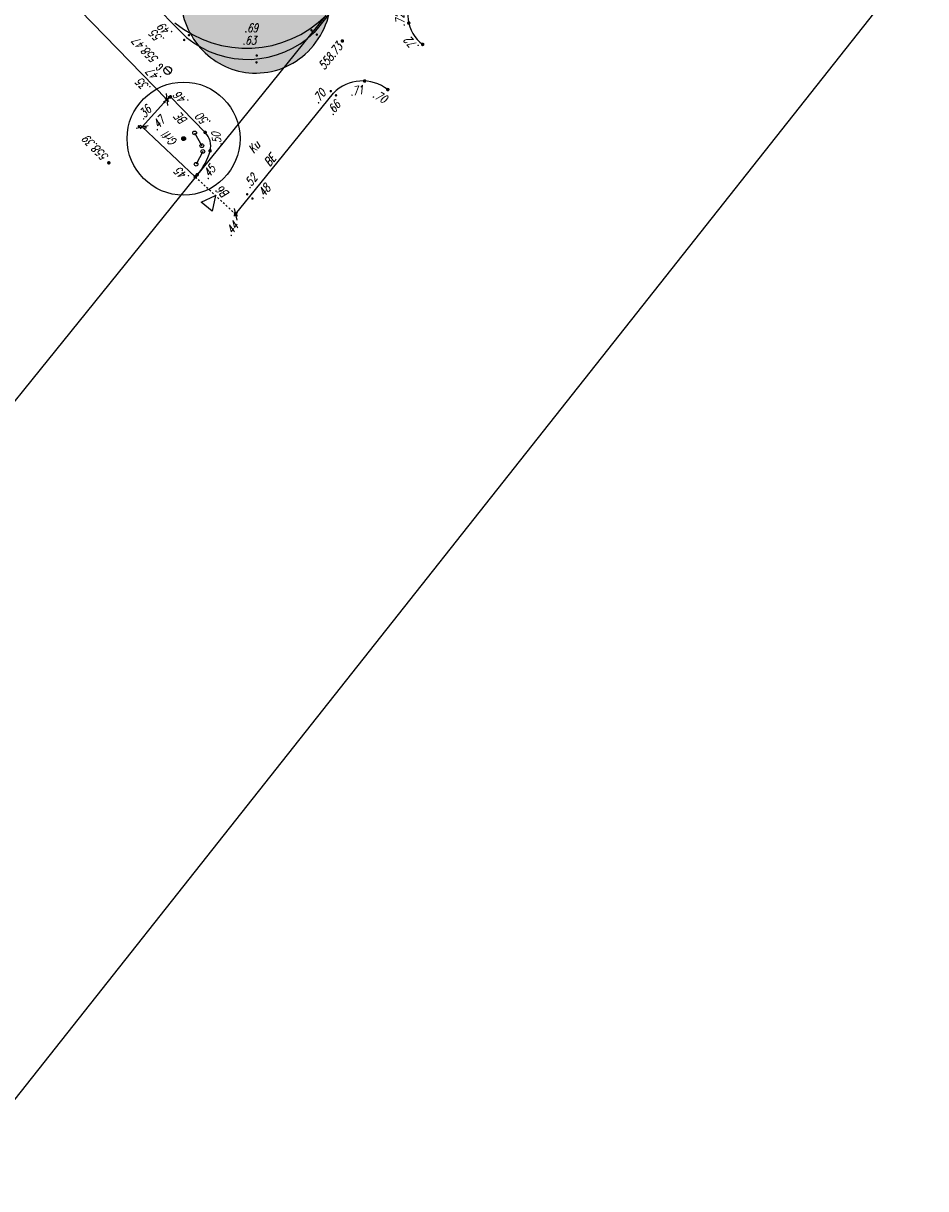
# Model space of a CAD drawing. Header units: metres. Extents: x 2 to 485, y 6 to 594.
# Tile 2 of 176: x 132 to 180, y 6 to 68. Entities that reach past the tile are written whole.
import ezdxf
from ezdxf.enums import TextEntityAlignment as Align

# ---------------------------------------------------------------- set-up
doc = ezdxf.new("R2010")
doc.units = ezdxf.units.M
doc.header["$LTSCALE"] = 0.0125
doc.header["$PDMODE"] = 35
doc.header["$PDSIZE"] = 0.1
doc.linetypes.add('260241_A_bea$0$GESTRICHELT', pattern=[0.4, 0.2, -0.2])
for name, color, linetype in [('260241_A_bea$0$B07_FLSTGR', 9, 'Continuous'), ('260241_A_bea$0$B21_BORDSTEIN', 5, 'Continuous'), ('260241_A_bea$0$B22_BORDSTEIN_GESTR', 5, 'Continuous'), ('260241_A_bea$0$B23_EINFASS', 5, 'Continuous'), ('260241_A_bea$0$B28_VEINFASS_TXT', 5, 'Continuous'), ('260241_A_bea$0$B30_BEWSYM', 3, 'Continuous'), ('260241_A_bea$0$B34_ZUBEHOER_1', 6, 'Continuous'), ('260241_A_bea$0$B53_HAUPTHOEHEN', 4, 'Continuous'), ('260241_A_bea$0$B54_HOEHEN', 253, 'Continuous')]:
    doc.layers.add(name, color=color, linetype=linetype)
doc.layers.add('260241_A_bea$0$B62_PLOTBOX', color=9, linetype='Continuous', plot=False)
doc.layers.add('260241_A_bea$0$f_fill_baum', color=86, linetype='Continuous', lineweight=18)
doc.styles.add('260241_A_bea$0$ROMANS', font='ROMANS')
doc.styles.add('260241_A_bea$0$SIMPLEX8', font='SIMPLEX8')

# ---------------------------------------------------------------- blocks, each defined once
blk = doc.blocks.new('260241_A_bea$0$HOEHENPKT_ZENTR')
at = {"const_width": 0.75}
blk.add_lwpolyline([(-0.375, 0, 1), (0.375, 0, 1)], format="xyb", close=True, dxfattribs=at)
blk = doc.blocks.new('260241_A_bea$0$PAPIERK_RUND')
blk.add_circle((0, 0), 0.5)
blk = doc.blocks.new('260241_A_bea$0$HOEHENPKT_DOPP')
at = {"const_width": 0.15}
for points in [[(-0.07, 0.4, 1), (0.07, 0.4, 1)], [(-0.07, -0.4, 1), (0.07, -0.4, 1)]]:
    blk.add_lwpolyline(points, format="xyb", close=True, dxfattribs=at)
blk = doc.blocks.new('260241_A_bea$0$BAUMSTAMM')
at = {"const_width": 0.5}
blk.add_lwpolyline([(-0.25, 0, 1), (0.25, 0, 1)], format="xyb", close=True, dxfattribs=at)
blk.add_circle((0, 0), 0.5)

msp = doc.modelspace()

# ---------------------------------------------------------------- hatches: boundary and pattern name
at = {"linetype": 'Continuous'}
h = msp.add_hatch(color=252, dxfattribs=at)
edge = h.paths.add_edge_path()
edge.add_ellipse((140.986, 62.525), major_axis=(-0.0707, 0.0707), ratio=1, start_angle=225, end_angle=585)
h = msp.add_hatch(color=252, dxfattribs=at)
edge = h.paths.add_edge_path()
edge.add_ellipse((141.369, 61.844), major_axis=(-0.0707, 0.0707), ratio=1, start_angle=225, end_angle=585)
h = msp.add_hatch(color=252, dxfattribs=at)
edge = h.paths.add_edge_path()
edge.add_ellipse((141.419, 61.542), major_axis=(-0.0707, 0.0707), ratio=1, start_angle=225, end_angle=585)
h = msp.add_hatch(color=252, dxfattribs=at)
edge = h.paths.add_edge_path()
edge.add_ellipse((141.063, 60.86), major_axis=(-0.0707, 0.0707), ratio=1, start_angle=225, end_angle=585)
at = {"layer": '260241_A_bea$0$f_fill_baum'}
h = msp.add_hatch(color=256, dxfattribs=at)
h.dxf.hatch_style = 1
edge = h.paths.add_edge_path()
edge.add_arc((144.239, 69.611), 3.913, 267.35762, 315.09339)
edge.add_arc((143.996, 69.853), 4.257, 315.09339, 360.74993)
edge.add_arc((144, 69.853), 4.253, 0.74993, 42.31432)
edge.add_arc((144.243, 70.074), 3.924, 42.31432, 85.6673)
edge.add_arc((144.244, 70.088), 3.911, 85.6673, 134.99902)
edge.add_arc((144.49, 69.842), 4.259, 134.99902, 182.14617)
edge.add_arc((144.476, 69.842), 4.245, 182.14617, 223.85259)
edge.add_arc((144.239, 69.614), 3.917, 223.85259, 267.35762)

# ---------------------------------------------------------------- linework, layer by layer
at = {"color": 252}
for p, q in [((139.699, 65.689), (139.412, 65.985)), ((139.474, 64.611), (139.539, 63.974)), ((137.886, 62.777), (138.513, 62.909)), ((141.331, 58.84), (142.088, 59.2)), ((141.922, 58.378), (141.331, 58.84)), ((142.088, 59.2), (141.922, 58.378)), ((143.086, 58.52), (143.233, 57.897))]:
    msp.add_line(p, q, dxfattribs=at)
for centre, major_axis, start_param, end_param in [((139.556, 65.837), (-0.146, 0.146), -0.014825, 6.26836), ((140.986, 62.525), (-0.0707, 0.0707), 3.926991, 10.210176), ((141.369, 61.844), (-0.0707, 0.0707), 3.926991, 10.210176), ((141.419, 61.542), (-0.0707, 0.0707), 3.926991, 10.210176), ((141.063, 60.86), (-0.0707, 0.0707), 3.926991, 10.210176)]:
    msp.add_ellipse(centre, major_axis=major_axis, ratio=1, start_param=start_param, end_param=end_param, dxfattribs=at)
for p in [(139.507, 64.292), (138.2, 62.843), (143.16, 58.208)]:
    msp.add_point(p, dxfattribs=at)
at = {"layer": '260241_A_bea$0$B07_FLSTGR', "color": 30, "linetype": 'Continuous'}
for p, q in [((132.792, 49.97), (147.972, 68.76)), ((130.002, 46.51), (132.792, 49.97))]:
    msp.add_line(p, q, dxfattribs=at)
msp.add_arc((143.74, 73.014), 6, 230.71692, 314.84417, dxfattribs=at)
at = {"layer": '260241_A_bea$0$B21_BORDSTEIN', "color": 252, "linetype": 'Continuous'}
for p, q in [((132.663, 71.342), (139.507, 64.292)), ((138.2, 62.843), (139.507, 64.292)), ((138.2, 62.843), (141.017, 60.191))]:
    msp.add_line(p, q, dxfattribs=at)
at = {"layer": '260241_A_bea$0$B22_BORDSTEIN_GESTR', "color": 230, "linetype": '260241_A_bea$0$GESTRICHELT'}
msp.add_line((143.16, 58.208), (141.017, 60.191), dxfattribs=at)
at = {"layer": '260241_A_bea$0$B23_EINFASS', "color": 252, "linetype": 'Continuous'}
for p, q in [((154.886, 77.196), (147.333, 67.853)), ((140.556, 67.583), (134.817, 73.407)), ((139.507, 64.292), (139.699, 64.437)), ((141.547, 62.549), (139.699, 64.437)), ((143.914, 59.153), (148.353, 64.629)), ((143.16, 58.208), (143.914, 59.153))]:
    msp.add_line(p, q, dxfattribs=at)
for centre, radius, start, end in [((154.284, 68.805), 1.981, 142.62344, 233.18192), ((143.792, 71.524), 5.1, 230.60104, 313.96195), ((149.907, 63.1), 2.181, 52.20693, 135.4712), ((140.816, 61.834), 1.023, 345.22765, 44.38658), ((138.826, 62.359), 3.081, 318.09565, 345.22765), ((137.696, 63.373), 4.599, 316.22651, 318.09565)]:
    msp.add_arc(centre, radius, start, end, dxfattribs=at)
at = {"layer": '260241_A_bea$0$B30_BEWSYM'}
msp.add_lwpolyline([(144.059, 65.702, 0.211352), (147.011, 66.848, 0.201892), (148.253, 69.909, 0.183374), (147.145, 72.716, 0.191452), (144.539, 73.988, 0.218637), (141.479, 72.853, 0.20867), (140.234, 69.683, 0.184014), (141.415, 66.901, 0.19214)], format="xyb", close=True, dxfattribs=at)
at = {"layer": '260241_A_bea$0$B34_ZUBEHOER_1', "color": 252, "linetype": 'Continuous'}
for p, q in [((140.986, 62.525), (141.369, 61.844)), ((141.419, 61.542), (141.063, 60.86))]:
    msp.add_line(p, q, dxfattribs=at)
at = {"layer": '260241_A_bea$0$B62_PLOTBOX', "linetype": 'Continuous'}
msp.add_line((127.683, 6.498), (326.293, 257.404), dxfattribs=at)

# ---------------------------------------------------------------- block references
at = {"layer": '260241_A_bea$0$B30_BEWSYM'}
for name, xscale, yscale in [('260241_A_bea$0$PAPIERK_RUND', 6, 6), ('260241_A_bea$0$BAUMSTAMM', 0.20000000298, 0.20000000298)]:
    msp.add_blockref(name, (140.4, 62.219), dxfattribs=dict(at, xscale=xscale, yscale=yscale))
at = {"layer": '260241_A_bea$0$B54_HOEHEN', "color": 252}
for name, p, xscale, yscale, rotation in [('260241_A_bea$0$HOEHENPKT_DOPP', (147.333, 67.853), 0.449999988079, 0.449999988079, 230.9708007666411), ('260241_A_bea$0$HOEHENPKT_ZENTR', (152.356, 68.355), 0.1249999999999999, 0.1249999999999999, 358.199999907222), ('260241_A_bea$0$HOEHENPKT_DOPP', (140.556, 67.583), 0.449999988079, 0.449999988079, 314.578825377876), ('260241_A_bea$0$HOEHENPKT_ZENTR', (153.098, 67.219), 0.1249999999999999, 0.1249999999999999, 358.199999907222), ('260241_A_bea$0$HOEHENPKT_DOPP', (144.276, 66.447), 0.4499999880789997, 0.4499999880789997, 358.199999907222), ('260241_A_bea$0$HOEHENPKT_ZENTR', (150.011, 65.278), 0.1249999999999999, 0.1249999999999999, 358.199999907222), ('260241_A_bea$0$HOEHENPKT_DOPP', (139.507, 64.292), 0.4499999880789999, 0.4499999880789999, 315.189287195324), ('260241_A_bea$0$HOEHENPKT_ZENTR', (139.699, 64.437), 0.125, 0.125, 315.189287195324), ('260241_A_bea$0$HOEHENPKT_DOPP', (148.353, 64.629), 0.449999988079, 0.449999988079, 230.9708007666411), ('260241_A_bea$0$HOEHENPKT_ZENTR', (151.244, 64.823), 0.1249999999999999, 0.1249999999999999, 358.199999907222), ('260241_A_bea$0$HOEHENPKT_DOPP', (138.2, 62.843), 0.4499999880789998, 0.4499999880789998, 259.922995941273), ('260241_A_bea$0$HOEHENPKT_ZENTR', (141.547, 62.549), 0.1249999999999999, 0.1249999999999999, 358.199999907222), ('260241_A_bea$0$HOEHENPKT_ZENTR', (141.805, 61.573), 0.1249999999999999, 0.1249999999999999, 358.199999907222), ('260241_A_bea$0$HOEHENPKT_ZENTR', (141.017, 60.191), 0.1249999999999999, 0.1249999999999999, 358.199999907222), ('260241_A_bea$0$HOEHENPKT_ZENTR', (141.119, 60.301), 0.1249999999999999, 0.1249999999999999, 358.199999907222), ('260241_A_bea$0$HOEHENPKT_DOPP', (143.914, 59.153), 0.449999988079, 0.449999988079, 230.9708007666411), ('260241_A_bea$0$HOEHENPKT_ZENTR', (143.16, 58.208), 0.1249999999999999, 0.1249999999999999, 358.199999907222)]:
    msp.add_blockref(name, p, dxfattribs=dict(at, xscale=xscale, yscale=yscale, rotation=rotation))
at = {"layer": '260241_A_bea$0$B54_HOEHEN', "color": 252, "xscale": 0.125, "yscale": 0.125}
for p in [(148.832, 67.404), (136.43, 60.937)]:
    msp.add_blockref('260241_A_bea$0$HOEHENPKT_ZENTR', p, dxfattribs=at)

# ---------------------------------------------------------------- texts
at = {"color": 252, "style": '260241_A_bea$0$SIMPLEX8', "oblique": 0, "width": 0.56}
msp.add_text('G', height=0.413, rotation=134.15057, dxfattribs=at).set_placement((139.351, 66.075))
at = {"layer": '260241_A_bea$0$B28_VEINFASS_TXT', "color": 252, "style": '260241_A_bea$0$ROMANS', "oblique": 15.00004, "width": 0.75}
for s, rotation, p in [('BE', 133.99835, (140.432, 63.411)), ('Grfl', 133.97022, (139.832, 62.359)), ('Ku', 50.73663, (144.318, 61.632)), ('BE', 51.08412, (145.156, 60.932)), ('B6', 135.77408, (142.649, 59.527))]:
    msp.add_text(s, height=0.45, rotation=rotation, dxfattribs=at).set_placement(p, align=Align.CENTER)
at = {"layer": '260241_A_bea$0$B53_HAUPTHOEHEN', "color": 252, "style": '260241_A_bea$0$ROMANS', "oblique": 15.00004, "width": 0.75}
msp.add_text('558.47', height=0.45, rotation=134.13033, dxfattribs=at).set_placement((139.095, 66.467))
msp.add_text('558.73', height=0.45, rotation=51.08412, dxfattribs=at).set_placement((148.695, 67.216), align=Align.MIDDLE_RIGHT)
msp.add_text('558.39', height=0.45, rotation=134.37, dxfattribs=at).set_placement((136.287, 61.129), align=Align.MIDDLE_LEFT)
at = {"layer": '260241_A_bea$0$B54_HOEHEN', "color": 252, "style": '260241_A_bea$0$ROMANS', "oblique": 15.00004, "width": 0.75}
for s, rotation, p in [('.72', 94.58327, (151.862, 68.873)), ('.49', 134.37, (139.167, 68.223)), ('.69', 0, (144.352, 68.099)), ('.55', 134.37, (138.729, 67.875)), ('.72', 132.17718, (152.271, 67.508)), ('.47', 134.37, (138.58, 65.824)), ('.35', 134.37, (138.013, 65.302)), ('.71', 9.45485, (149.945, 64.831)), ('.46', 134.37, (140.024, 64.586)), ('.70', 51.08412, (147.813, 64.751)), ('.70', 330.07385, (151.142, 64.277)), ('.36', 47.9495, (138.555, 63.88)), ('.66', 51.08412, (148.592, 64.135)), ('.47', 47.9495, (139.288, 63.312)), ('.50', 134.60581, (141.192, 63.462)), ('.50', 96.77706, (142.109, 62.554)), ('.45', 135.64764, (140.052, 60.565)), ('.45', 50.85019, (141.956, 60.735)), ('.52', 51.08412, (144.178, 60.254)), ('.48', 51.08412, (144.872, 59.705)), ('.44', 51.08412, (143.175, 57.712))]:
    msp.add_text(s, height=0.45, rotation=rotation, dxfattribs=at).set_placement(p, align=Align.MIDDLE_RIGHT)
msp.add_text('.63', height=0.45, dxfattribs=at).set_placement((144.255, 67.439), align=Align.MIDDLE_RIGHT)

doc.saveas('drawing.dxf')
